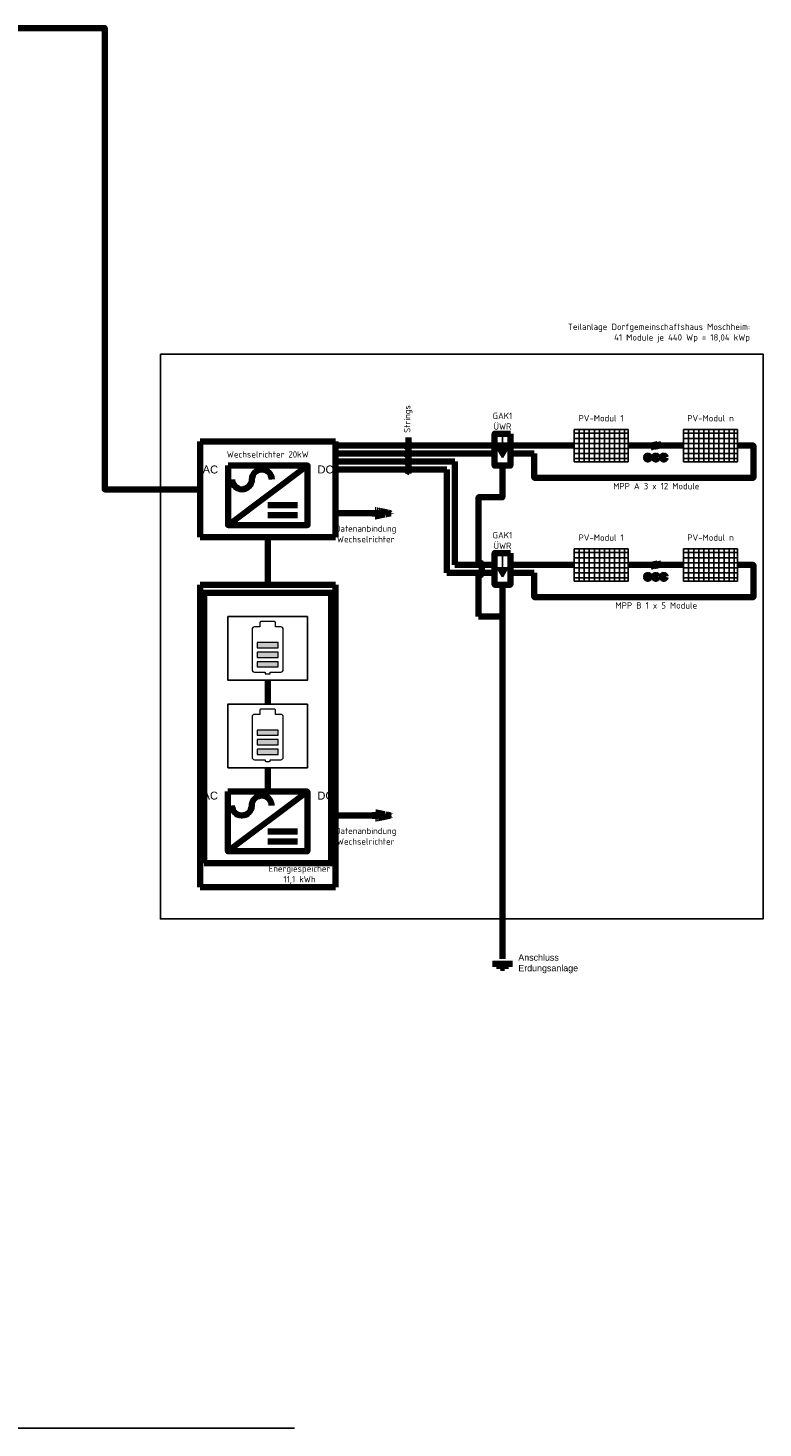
# Model space of a CAD drawing. Header units: millimetres. Extents: x -93000 to 141125, y 0 to 39239.
# Tile 6 of 9: x -39957 to -28405, y 0 to 22000. Entities that reach past the tile are written whole.
import ezdxf

# ---------------------------------------------------------------- set-up
doc = ezdxf.new("R2010")
doc.units = ezdxf.units.MM
doc.set_wipeout_variables(frame=1)
doc.linetypes.add('ACAD_ISO04W100', pattern=[30, 24, -3, 0, -3])
doc.linetypes.add('GESTRICHELT2', pattern=[0.375, 0.25, -0.125])
doc.layers.get('0').update_dxf_attribs({"lineweight": 18})
for name, color, linetype in [('A_Etagen', 95, 'ACAD_ISO04W100'), ('E_Abdeckung', 255, 'Continuous'), ('E_Blitzschutztechnik', 4, 'Continuous'), ('E_IT-TK', 173, 'Continuous'), ('E_Leitung_DC-Kabel_6mm2', 1, 'Continuous'), ('E_Leitung_Potentialausgleich', 4, 'Continuous'), ('E_Leitung_Wechselspannung', 5, 'Continuous'), ('E_N_PV-Anlage', 6, 'Continuous'), ('E_Starkstrom_Schwachstrom', 1, 'Continuous'), ('E_Text', 7, 'Continuous')]:
    doc.layers.add(name, color=color, linetype=linetype)
doc.styles.add('E_Starkstrom_Schwachstrom', font='arial.ttf')
doc.styles.get("Standard").update_dxf_attribs({"font": 'isocpeur.ttf'})

# ---------------------------------------------------------------- blocks, each defined once
blk = doc.blocks.new('PV_Wechselrichter')
at = {"layer": 'E_Starkstrom_Schwachstrom', "lineweight": 100}
blk.add_lwpolyline([(-500, 0), (500, 0), (500, -750), (-500, -750)], close=True, dxfattribs=at)
for points in [[(-500, -750), (500, 0)], [(0, -500), (375, -500)], [(0, -625), (375, -625)]]:
    blk.add_lwpolyline(points, dxfattribs=at)
for centre, start, end in [((-325, -175), 180, 0), ((-75, -175), 0, 180)]:
    blk.add_arc(centre, 125, start, end, dxfattribs=at)
at = {"layer": 'E_Text', "color": 7, "linetype": 'Continuous', "char_height": 100, "style": 'E_Starkstrom_Schwachstrom'}
for s, insert, attachment_point in [('AC', (-625, 0), 3), ('DC', (625, 0), 1)]:
    blk.add_mtext(s, dxfattribs=dict(at, insert=insert, attachment_point=attachment_point))
blk = doc.blocks.new('Solarneu')
at = {"layer": 'E_N_PV-Anlage', "color": 3}
for p, q in [((0, 0), (1020, 0)), ((0, -1700), (0, 0)), ((1020, 0), (1020, -1700)), ((1020, -1700), (0, -1700))]:
    blk.add_line(p, q, dxfattribs=at)
at = {"layer": 'E_N_PV-Anlage'}
for p, q in [((0, -109), (1020, -109)), ((0, -268), (1020, -268)), ((0, -426), (1020, -426)), ((124, 0), (124, -1700)), ((283, 0), (283, -1700)), ((442, 0), (442, -1700)), ((600, 0), (600, -1700)), ((759, 0), (759, -1700)), ((918, 0), (918, -1700)), ((0, -585), (1020, -585)), ((0, -744), (1020, -744)), ((0, -903), (1020, -903)), ((0, -1061), (1020, -1061)), ((0, -1220), (1020, -1220)), ((0, -1379), (1020, -1379)), ((0, -1538), (1020, -1538)), ((0, -1696), (1020, -1696))]:
    blk.add_line(p, q, dxfattribs=at)
blk = doc.blocks.new('BZ_SPD_Typ2')
blk.add_wipeout([(-125, 250), (125, 250), (125, -250), (-125, -250)]).dxf.layer = 'E_Abdeckung'
at = {"layer": 'E_Blitzschutztechnik'}
h = blk.add_hatch(color=256, dxfattribs=at)
h.dxf.hatch_style = 1
h.paths.add_polyline_path([(83, 19), (-83, 19), (0, -125)])
for p, q in [((0, 250), (0, 19)), ((0, -125), (-83, 19)), ((-83, 19), (83, 19)), ((0, -125), (83, 19))]:
    blk.add_line(p, q, dxfattribs=at)
at = {"layer": 'E_Blitzschutztechnik', "lineweight": 100}
blk.add_lwpolyline([(-125, 250), (125, 250), (125, -250), (-125, -250)], close=True, dxfattribs=at)

msp = doc.modelspace()

# ---------------------------------------------------------------- hatches: boundary and pattern name
h = msp.add_hatch(color=1)
h.dxf.hatch_style = 1
h.paths.add_polyline_path([(-36354, 12342), (-36354, 12260), (-36026, 12260), (-36026, 12342)])
h.paths.add_polyline_path([(-36354, 12192), (-36354, 12110), (-36026, 12110), (-36026, 12192)])
h.paths.add_polyline_path([(-36026, 11959), (-36026, 12041), (-36354, 12041), (-36354, 11959)])
h = msp.add_hatch(color=1)
h.dxf.hatch_style = 1
h.paths.add_polyline_path([(-36354, 10967), (-36354, 10885), (-36026, 10885), (-36026, 10967)])
h.paths.add_polyline_path([(-36354, 10817), (-36354, 10735), (-36026, 10735), (-36026, 10817)])
h.paths.add_polyline_path([(-36026, 10584), (-36026, 10666), (-36354, 10666), (-36354, 10584)])
at = {"layer": 'E_IT-TK', "linetype": 'GESTRICHELT2', "lineweight": 100, "ltscale": 10}
h = msp.add_hatch(color=256, dxfattribs=at)
h.dxf.hatch_style = 1
h.paths.add_polyline_path([(-34250, 14375), (-34500, 14425), (-34500, 14375), (-34500, 14325)])
h = msp.add_hatch(color=256, dxfattribs=at)
h.dxf.hatch_style = 1
h.paths.add_polyline_path([(-34250, 9625), (-34500, 9675), (-34500, 9625), (-34500, 9575)])
at = {"layer": 'E_Starkstrom_Schwachstrom', "lineweight": 100}
h = msp.add_hatch(color=256, dxfattribs=at)
h.dxf.hatch_style = 1
h.paths.add_polyline_path([(-29996, 15250, 1), (-29934, 15250, 1)])
h.paths.add_polyline_path([(-30121, 15250, 1), (-30059, 15250, 1)])
h.paths.add_polyline_path([(-30246, 15250, 1), (-30184, 15250, 1)])
h = msp.add_hatch(color=256, dxfattribs=at)
h.dxf.hatch_style = 1
h.paths.add_polyline_path([(-29996, 13375, 1), (-29934, 13375, 1)])
h.paths.add_polyline_path([(-30121, 13375, 1), (-30059, 13375, 1)])
h.paths.add_polyline_path([(-30246, 13375, 1), (-30184, 13375, 1)])

# ---------------------------------------------------------------- linework, layer by layer
at = {"color": 1}
for p, q in [((-36231, 11877), (-36231, 11861)), ((-36220, 11850), (-36160, 11850)), ((-36149, 11861), (-36149, 11877)), ((-36231, 10502), (-36231, 10486)), ((-36220, 10475), (-36160, 10475)), ((-36149, 10486), (-36149, 10502))]:
    msp.add_line(p, q, dxfattribs=at)
for points in [[(-36313, 12589), (-36398, 12589, 0.414214), (-36436, 12550), (-36436, 11916, 0.414214), (-36398, 11877), (-36231, 11877)], [(-36067, 12589), (-36067, 12654, 0.414214), (-36083, 12671), (-36297, 12671, 0.414214), (-36313, 12654), (-36313, 12589)], [(-36149, 11877), (-35982, 11877, 0.414214), (-35944, 11916), (-35944, 12550, 0.414214), (-35982, 12589), (-36067, 12589)], [(-36067, 11214), (-36067, 11279, 0.414214), (-36083, 11296), (-36297, 11296, 0.414214), (-36313, 11279), (-36313, 11214)], [(-36313, 11214), (-36398, 11214, 0.414214), (-36436, 11175), (-36436, 10541, 0.414214), (-36398, 10502), (-36231, 10502)], [(-36149, 10502), (-35982, 10502, 0.414214), (-35944, 10541), (-35944, 11175, 0.414214), (-35982, 11214), (-36067, 11214)]]:
    msp.add_lwpolyline(points, format="xyb", dxfattribs=at)
for points in [[(-36354, 12260), (-36026, 12260), (-36026, 12342), (-36354, 12342)], [(-36354, 12110), (-36026, 12110), (-36026, 12192), (-36354, 12192)], [(-36354, 11959), (-36026, 11959), (-36026, 12041), (-36354, 12041)], [(-36354, 10885), (-36026, 10885), (-36026, 10967), (-36354, 10967)], [(-36354, 10735), (-36026, 10735), (-36026, 10817), (-36354, 10817)], [(-36354, 10584), (-36026, 10584), (-36026, 10666), (-36354, 10666)]]:
    msp.add_lwpolyline(points, close=True, dxfattribs=at)
for centre, start, end in [((-36220, 11861), 180, 270), ((-36160, 11861), 270, 0), ((-36220, 10486), 180, 270), ((-36160, 10486), 270, 0)]:
    msp.add_arc(centre, 10.9, start, end, dxfattribs=at)
at = {"layer": 'A_Etagen', "ltscale": 1000}
msp.add_lwpolyline([(-35771, 0), (-93000, 0)], dxfattribs=at)
at = {"layer": 'E_IT-TK', "linetype": 'GESTRICHELT2', "lineweight": 100, "ltscale": 10}
for p, q in [((-35125, 14375), (-34500, 14375)), ((-34500, 14375), (-34500, 14425)), ((-34500, 14425), (-34250, 14375)), ((-34250, 14375), (-34500, 14325)), ((-34500, 14325), (-34500, 14375)), ((-35125, 9625), (-34500, 9625)), ((-34500, 9625), (-34500, 9675)), ((-34500, 9675), (-34250, 9625)), ((-34250, 9625), (-34500, 9575)), ((-34500, 9575), (-34500, 9625))]:
    msp.add_line(p, q, dxfattribs=at)
at = {"layer": 'E_IT-TK', "linetype": 'GESTRICHELT2', "lineweight": 100, "ltscale": 50000}
for points in [[(-37250, 15500), (-35125, 15500), (-35125, 14000), (-37250, 14000)], [(-37250, 13250), (-35125, 13250), (-35125, 8500), (-37250, 8500)]]:
    msp.add_lwpolyline(points, close=True, dxfattribs=at)
at = {"layer": 'E_Leitung_DC-Kabel_6mm2', "lineweight": 100}
for p, q in [((-33250, 15188), (-33250, 13562)), ((-33375, 15062), (-33375, 13437))]:
    msp.add_line(p, q, dxfattribs=at)
for points in [[(-28805, 15438), (-28555, 15438), (-28555, 14933), (-32000, 14933), (-32000, 15313)], [(-30118, 15438), (-30525, 15438)], [(-29655, 15438), (-30062, 15438)], [(-35125, 15188), (-33250, 15188)], [(-35125, 15062), (-33375, 15062)], [(-33375, 13437), (-32625, 13437)], [(-33250, 13562), (-31375, 13562)], [(-32375, 13562), (-31375, 13562)], [(-32375, 13437), (-32000, 13437)], [(-28805, 13562), (-28555, 13562), (-28555, 13058), (-32000, 13058), (-32000, 13437)], [(-30118, 13562), (-30525, 13562)], [(-29655, 13562), (-30062, 13562)]]:
    msp.add_lwpolyline(points, dxfattribs=at)
for points in [[(-30119, 15495), (-30112, 15456), (-30123, 15420), (-30112, 15381)], [(-30064, 15495), (-30056, 15456), (-30068, 15420), (-30057, 15381)], [(-30119, 13620), (-30112, 13581), (-30123, 13545), (-30112, 13506)], [(-30064, 13620), (-30056, 13581), (-30068, 13545), (-30057, 13506)]]:
    msp.add_spline(points, degree=3, dxfattribs=at)
at = {"layer": 'E_Leitung_Potentialausgleich', "lineweight": 100}
for points in [[(-32825, 13437), (-32825, 13562)], [(-32875, 13387), (-32875, 12750)], [(-32500, 13250), (-32500, 12750), (-32875, 12750)], [(-32500, 12750), (-32500, 7375)], [(-32344, 7295), (-32657, 7295)], [(-32407, 7264), (-32594, 7264)], [(-32469, 7232), (-32532, 7232)]]:
    msp.add_lwpolyline(points, dxfattribs=at)
for centre, start, end in [((-32875, 13562), 0, 90), ((-32875, 13437), 270, 0)]:
    msp.add_arc(centre, 50, start, end, dxfattribs=at)
at = {"layer": 'E_Leitung_Wechselspannung', "lineweight": 100}
for points in [[(-81625, 22000), (-38750, 22000), (-38750, 14750), (-37250, 14750)], [(-36188, 14000), (-36188, 13250)]]:
    msp.add_lwpolyline(points, dxfattribs=at)
at = {"layer": 'E_Starkstrom_Schwachstrom', "lineweight": 100}
for p, q in [((-36190, 11375), (-36190, 11750)), ((-36190, 10000), (-36190, 10375))]:
    msp.add_line(p, q, dxfattribs=at)
at = {"layer": 'E_Starkstrom_Schwachstrom', "color": 0}
msp.add_lwpolyline([(-37875, 16875), (-28405, 16875), (-28405, 8000), (-37875, 8000)], close=True, dxfattribs=at)
at = {"layer": 'E_Starkstrom_Schwachstrom', "lineweight": 100, "flags": 128}
msp.add_lwpolyline([(-37190, 8875), (-35190, 8875), (-35190, 13125), (-37190, 13125)], close=True, dxfattribs=at)
at = {"layer": 'E_Starkstrom_Schwachstrom'}
for points in [[(-35565, 12750), (-35565, 11750), (-36815, 11750), (-36815, 12750)], [(-35565, 11375), (-35565, 10375), (-36815, 10375), (-36815, 11375)]]:
    msp.add_lwpolyline(points, close=True, dxfattribs=at)
at = {"layer": 'E_Starkstrom_Schwachstrom', "lineweight": 100}
for centre in [(-30215, 15250), (-30090, 15250), (-29965, 15250), (-30215, 13375), (-30090, 13375), (-29965, 13375)]:
    msp.add_circle(centre, 31.2, dxfattribs=at)
at = {"layer": 'E_Text', "lineweight": 100}
for p, q in [((-34016, 15373), (-33941, 15502)), ((-34016, 15248), (-33941, 15377)), ((-34016, 15123), (-33941, 15252)), ((-34016, 14998), (-33941, 15127))]:
    msp.add_line(p, q, dxfattribs=at)
msp.add_lwpolyline([(-33979, 15000), (-33979, 15563)], dxfattribs=at)

# ---------------------------------------------------------------- block references
at = {"layer": 'E_N_PV-Anlage', "xscale": 0.5, "yscale": 0.5, "zscale": 0.5, "rotation": 270}
for p in [(-30525, 15693), (-28805, 15693), (-30525, 13818), (-28805, 13818)]:
    msp.add_blockref('Solarneu', p, dxfattribs=at)
at = {"layer": 'E_Starkstrom_Schwachstrom', "lineweight": 100, "xscale": 1.25, "yscale": 1.25, "zscale": 1.25}
for p in [(-36188, 15125), (-36190, 10000)]:
    msp.add_blockref('PV_Wechselrichter', p, dxfattribs=at)

# ---------------------------------------------------------------- texts
at = {"layer": 'E_Blitzschutztechnik', "lineweight": 100, "char_height": 100, "attachment_point": 8}
for insert in [(-32500, 15688), (-32500, 13813)]:
    msp.add_mtext_dynamic_manual_height_columns('GAK1\\PÜWR', width=426.55, gutter_width=500, heights=[0], dxfattribs=dict(at, insert=insert))
at = {"layer": 'E_IT-TK', "char_height": 100, "width": 490, "attachment_point": 5}
for insert in [(-34650, 14050), (-34650, 9300)]:
    msp.add_mtext('Datenanbindung\\PWechselrichter', dxfattribs=dict(at, insert=insert))
at = {"layer": 'E_Leitung_Potentialausgleich', "lineweight": 100, "insert": (-32251, 7295), "char_height": 100, "attachment_point": 4, "style": 'E_Starkstrom_Schwachstrom'}
msp.add_mtext('Anschluss\\PErdungsanlage', dxfattribs=at)
at = {"layer": 'E_Starkstrom_Schwachstrom', "lineweight": 100, "insert": (-36188, 15250), "char_height": 100, "attachment_point": 8}
msp.add_mtext('Wechselrichter 20kW', dxfattribs=at)
at = {"layer": 'E_Starkstrom_Schwachstrom', "char_height": 100, "attachment_point": 2}
for s, insert in [('MPP A 3 x 12 Module', (-30082, 14851)), ('MPP B 1 x 5 Module', (-30082, 12976))]:
    msp.add_mtext(s, dxfattribs=dict(at, insert=insert))
at = {"layer": 'E_Starkstrom_Schwachstrom', "lineweight": 100, "insert": (-35690, 8550), "char_height": 100, "width": 1245, "attachment_point": 8}
msp.add_mtext('Energiespeicher\\P11,1 kWh ', dxfattribs=at)
at = {"layer": 'E_Text', "char_height": 100}
for s, insert, attachment_point in [('Teilanlage Dorfgemeinschaftshaus Moschheim:\\P41 Module je 440 Wp = 18,04 kWp', (-28608, 17355), 3), ('PV-Modul 1', (-30950, 15818), 8), ('PV-Modul n', (-29230, 15818), 8), ('PV-Modul 1', (-30950, 13942), 8), ('PV-Modul n', (-29230, 13942), 8)]:
    msp.add_mtext(s, dxfattribs=dict(at, insert=insert, attachment_point=attachment_point))
at = {"layer": 'E_Text', "lineweight": 100, "insert": (-33982, 15638), "char_height": 100, "attachment_point": 4, "rotation": 90}
msp.add_mtext('Strings', dxfattribs=at)

# ---------------------------------------------------------------- next in the draw order: block references
at = {"layer": 'E_Blitzschutztechnik', "lineweight": 100, "xscale": -1}
msp.add_blockref('BZ_SPD_Typ2', (-32500, 15375), dxfattribs=at)

# ---------------------------------------------------------------- next in the draw order: linework, layer by layer
at = {"layer": 'E_Leitung_DC-Kabel_6mm2', "lineweight": 100}
for points in [[(-35125, 15438), (-31375, 15438)], [(-35125, 15313), (-32625, 15313)], [(-32375, 15313), (-32000, 15313)]]:
    msp.add_lwpolyline(points, dxfattribs=at)
at = {"layer": 'E_Leitung_Potentialausgleich', "lineweight": 100}
msp.add_lwpolyline([(-32500, 15125), (-32500, 14625), (-32875, 14625), (-32875, 13612)], dxfattribs=at)

# ---------------------------------------------------------------- next in the draw order: block references
at = {"layer": 'E_Blitzschutztechnik', "lineweight": 100, "xscale": -1}
msp.add_blockref('BZ_SPD_Typ2', (-32500, 13500), dxfattribs=at)

doc.saveas('drawing.dxf')
